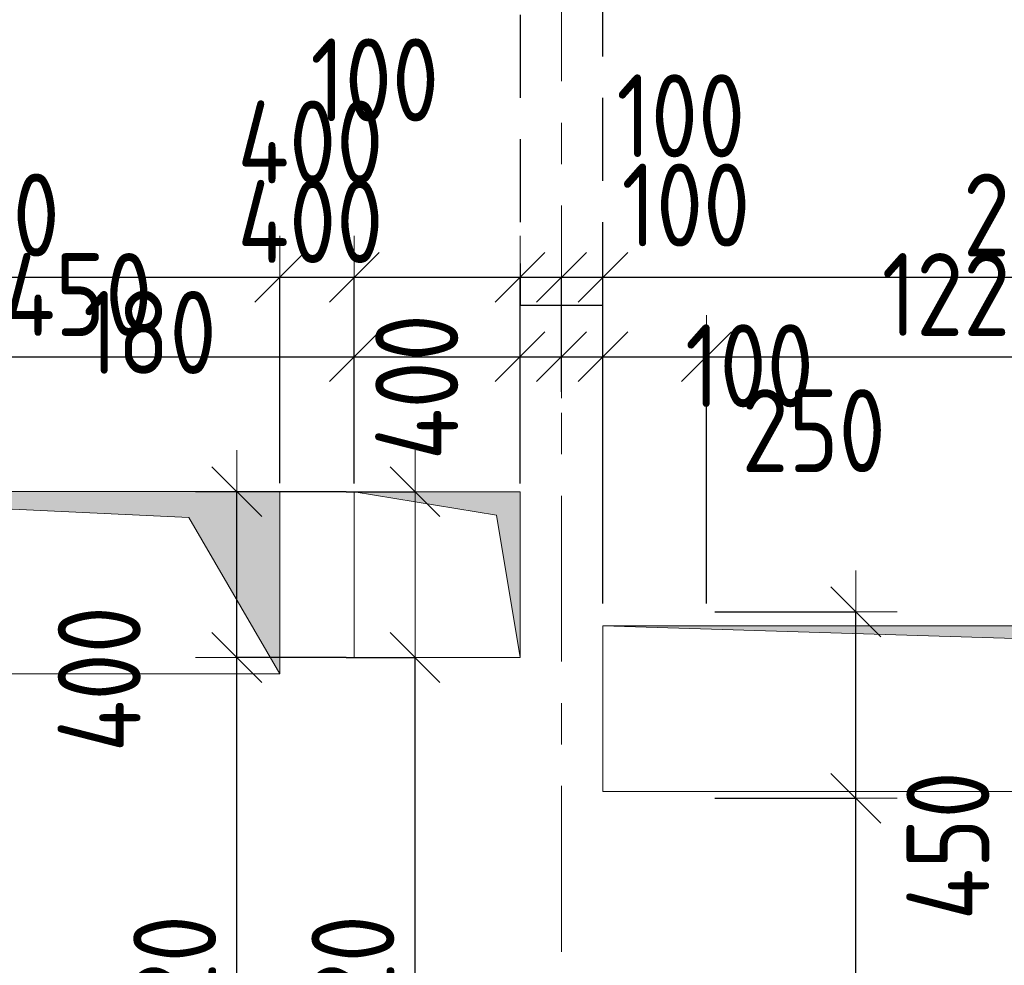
# Model space of a CAD drawing. Header units: metres. Extents: x -38 to 89, y -15 to 21.
# Tile 12 of 129: x 12.44 to 14.82, y 4.28 to 6.56. Entities that reach past the tile are written whole.
import ezdxf

# ---------------------------------------------------------------- set-up
doc = ezdxf.new("R2010")
doc.units = ezdxf.units.M
doc.header["$PDMODE"] = 65
for name, pattern in [('______11', [0.5, 0.4, -0.05, 0, -0.05]), ('______2', [0.27, 0.2, -0.07]), ('______5', [1.1, 0.8, -0.1, 0.1, -0.1])]:
    doc.linetypes.add(name, pattern=pattern)
for name, color, linetype, lineweight in [('XR$2$Осевая линия (1)', 7, '______5', 13), ('XR$3$Перекрытие (1)', 7, 'Continuous', 35), ('XR$4$Размерная линия (1)', 7, 'Continuous', 13), ('XR$5$Размерная линия (1)', 7, 'Continuous', 13)]:
    doc.layers.add(name, color=color, linetype=linetype, lineweight=lineweight)
doc.layers.add('XR$3$Макрос проема_ отверстия', color=7, linetype='Continuous', lineweight=13, true_color=0x2d2d2d)
doc.layers.add('XR$7$Стена_ бетон несущ.', color=7, linetype='Continuous', lineweight=70, true_color=0xb4b496)
doc.styles.add('ISOCPEUR', font='txt')
doc.dimstyles.new('DIMSTYLE_3', dxfattribs={"dimtxt": 0.2, "dimasz": 0.2, "dimexe": 0, "dimexo": 0, "dimgap": 0.1, "dimtad": 2, "dimdec": 0, "dimlfac": 1000, "dimrnd": 5, "dimzin": 12, "dimdsep": 46, "dimtxsty": 'ISOCPEUR', "dimblk1": 'ALL_ML_STRICH', "dimblk2": 'ALL_ML_STRICH', "dimsah": 1, "dimcen": 0, "dimclrd": 7, "dimclre": 256, "dimclrt": 7, "dimadec": 0, "dimazin": 0, "dimtfac": 1, "dimtdec": 0, "dimtix": 1, "dimtmove": 2, "dimatfit": 3, "dimfxl": 0, "dimtzin": 0, "dimlwd": 0, "dimlwe": -3, "dimarcsym": 0})
doc.dimstyles.new('DIMSTYLE_6', dxfattribs={"dimtxt": 0.2, "dimasz": 0.2, "dimexe": 0, "dimexo": 0, "dimgap": 0.1, "dimtad": 2, "dimdec": 0, "dimlfac": 1000, "dimrnd": 5, "dimzin": 12, "dimdsep": 46, "dimtxsty": 'ISOCPEUR', "dimblk1": 'ALL_ML_STRICH', "dimblk2": 'ALL_ML_STRICH', "dimsah": 1, "dimcen": 0, "dimclrd": 7, "dimclre": 256, "dimclrt": 7, "dimadec": 0, "dimazin": 0, "dimtfac": 1, "dimtdec": 0, "dimtix": 1, "dimtmove": 2, "dimatfit": 3, "dimfxl": 0, "dimtvp": 1.2, "dimtzin": 0, "dimlwd": 0, "dimlwe": -3, "dimarcsym": 0})
doc.dimstyles.new('DIMSTYLE_7', dxfattribs={"dimtxt": 0.2, "dimasz": 0.2, "dimexe": 0, "dimexo": 0, "dimgap": 0.1, "dimtad": 0, "dimdec": 0, "dimlfac": 1000, "dimrnd": 5, "dimzin": 12, "dimdsep": 46, "dimtxsty": 'ISOCPEUR', "dimblk1": 'ALL_ML_STRICH', "dimblk2": 'ALL_ML_STRICH', "dimsah": 1, "dimcen": 0, "dimclrd": 7, "dimclre": 256, "dimclrt": 7, "dimadec": 0, "dimazin": 0, "dimtfac": 1, "dimtdec": 0, "dimtix": 1, "dimtmove": 2, "dimatfit": 3, "dimfxl": 0, "dimtvp": 1.2, "dimtzin": 0, "dimlwd": 0, "dimlwe": -3, "dimarcsym": 0})
doc.dimstyles.new('DIMSTYLE_8', dxfattribs={"dimtxt": 0.2, "dimasz": 0.2, "dimexe": 0, "dimexo": 0, "dimgap": 0.1, "dimtad": 2, "dimdec": 0, "dimlfac": 1000, "dimrnd": 5, "dimzin": 12, "dimdsep": 46, "dimtxsty": 'ISOCPEUR', "dimblk1": 'ALL_ML_STRICH', "dimblk2": 'ALL_ML_STRICH', "dimsah": 1, "dimcen": 0, "dimsd1": 1, "dimsd2": 1, "dimclrd": 7, "dimclre": 256, "dimclrt": 7, "dimadec": 0, "dimazin": 0, "dimtfac": 1, "dimtdec": 0, "dimtix": 1, "dimtmove": 2, "dimatfit": 3, "dimfxl": 0, "dimtvp": 1.2, "dimtzin": 0, "dimlwd": 0, "dimlwe": -3, "dimarcsym": 0})

# ---------------------------------------------------------------- blocks, each defined once
blk = doc.blocks.new('Отображение проема', base_point=(-1.15794, -49.30937))
at = {"layer": 'XR$3$Макрос проема_ отверстия', "true_color": 0x000000, "transparency": 33554687}
blk.add_hatch(color=18, dxfattribs=at).paths.add_polyline_path([(-1.15794, -50.10937), (-1.0448, -49.42251), (-0.35794, -49.30937), (-1.15794, -49.30937)])
at = {"layer": 'XR$3$Макрос проема_ отверстия', "transparency": 33554687}
for p, q in [((-1.15794, -50.10937), (-1.15794, -49.30937)), ((-1.15794, -49.30937), (-0.35794, -49.30937)), ((-1.0448, -49.42251), (-0.35794, -49.30937)), ((-1.15794, -50.10937), (-1.0448, -49.42251))]:
    blk.add_line(p, q, dxfattribs=at)
blk = doc.blocks.new('ALL_ML_STRICH')
at = {"color": 0, "linetype": 'ByBlock', "lineweight": -2}
for p, q in [((0, -0.5), (0, 0.5)), ((-0.3, -0.3), (0.3, 0.3)), ((-1, 0), (0.5, 0))]:
    blk.add_line(p, q, dxfattribs=at)
blk = doc.blocks.new('*D114')
at = {"layer": 'DEFPOINTS', "color": 7, "linetype": 'Continuous', "lineweight": 13, "transparency": 33554687}
for p in [(13.2501, 5.0197), (12.9666, 3.3), (12.9666, 3.3)]:
    blk.add_point(p, dxfattribs=at)
at = {"layer": 'XR$4$Размерная линия (1)', "color": 9, "linetype": 'Continuous', "lineweight": -2, "true_color": 0xc7c7c7, "transparency": 33554687}
for p, q in [((13.2301, 5.0197), (12.9666, 5.0197)), ((12.9666, 3.3), (12.9666, 3.3))]:
    blk.add_line(p, q, dxfattribs=at)
at = {"layer": 'XR$4$Размерная линия (1)', "color": 7, "linetype": 'Continuous', "lineweight": -2, "transparency": 33554687}
blk.add_line((12.9666, 3.3), (12.9666, 5.0197), dxfattribs=at)
at = {"layer": 'XR$4$Размерная линия (1)', "color": 7, "linetype": 'Continuous', "lineweight": 13, "transparency": 33554687, "xscale": 0.2, "yscale": 0.2, "zscale": 0.2}
for p, rotation in [((12.9666, 5.0197), 90), ((12.9666, 3.3), 270)]:
    blk.add_blockref('ALL_ML_STRICH', p, dxfattribs=dict(at, rotation=rotation))
at = {"layer": 'XR$4$Размерная линия (1)', "color": 7, "linetype": 'Continuous', "lineweight": 13, "transparency": 33554687, "insert": (12.8166, 4.1849), "char_height": 0.2, "width": 0.666667, "attachment_point": 5, "rotation": 90, "style": 'ISOCPEUR'}
blk.add_mtext('\\W0.83;\\A1;{1720}', dxfattribs=at)
blk = doc.blocks.new('*D115')
at = {"layer": 'DEFPOINTS', "color": 7, "linetype": 'Continuous', "lineweight": 13, "transparency": 33554687}
for p in [(13.2501, 5.4197), (12.9666, 5.0197), (13.2501, 5.0197)]:
    blk.add_point(p, dxfattribs=at)
at = {"layer": 'XR$4$Размерная линия (1)', "color": 9, "linetype": 'Continuous', "lineweight": -2, "true_color": 0xc7c7c7, "transparency": 33554687}
for p, q in [((13.2301, 5.4197), (12.9666, 5.4197)), ((13.2301, 5.0197), (12.9666, 5.0197))]:
    blk.add_line(p, q, dxfattribs=at)
at = {"layer": 'XR$4$Размерная линия (1)', "color": 7, "linetype": 'Continuous', "lineweight": -2, "transparency": 33554687}
blk.add_line((12.9666, 5.0197), (12.9666, 5.4197), dxfattribs=at)
at = {"layer": 'XR$4$Размерная линия (1)', "color": 7, "linetype": 'Continuous', "lineweight": 13, "transparency": 33554687, "xscale": 0.2, "yscale": 0.2, "zscale": 0.2}
for p, rotation in [((12.9666, 5.4197), 90), ((12.9666, 5.0197), 270)]:
    blk.add_blockref('ALL_ML_STRICH', p, dxfattribs=dict(at, rotation=rotation))
at = {"layer": 'XR$4$Размерная линия (1)', "color": 7, "linetype": 'Continuous', "lineweight": 13, "transparency": 33554687, "insert": (12.6344, 4.9675), "char_height": 0.2, "width": 0.5, "attachment_point": 5, "rotation": 90, "style": 'ISOCPEUR'}
blk.add_mtext('\\W0.83;\\A1;{400}', dxfattribs=at)
blk = doc.blocks.new('*D116')
at = {"layer": 'DEFPOINTS', "color": 7, "linetype": 'Continuous', "lineweight": 13, "transparency": 33554687}
for p in [(14.1, 4.68), (14.4377, 3.3), (14.4604, 3.3)]:
    blk.add_point(p, dxfattribs=at)
at = {"layer": 'XR$4$Размерная линия (1)', "color": 9, "linetype": 'Continuous', "lineweight": -2, "true_color": 0xc7c7c7, "transparency": 33554687}
for p, q in [((14.12, 4.68), (14.4604, 4.68)), ((14.4577, 3.3), (14.4604, 3.3))]:
    blk.add_line(p, q, dxfattribs=at)
at = {"layer": 'XR$4$Размерная линия (1)', "color": 7, "linetype": 'Continuous', "lineweight": -2, "transparency": 33554687}
blk.add_line((14.4604, 3.3), (14.4604, 4.68), dxfattribs=at)
at = {"layer": 'XR$4$Размерная линия (1)', "color": 7, "linetype": 'Continuous', "lineweight": 13, "transparency": 33554687, "xscale": 0.2, "yscale": 0.2, "zscale": 0.2}
for p, rotation in [((14.4604, 4.68), 90), ((14.4604, 3.3), 270)]:
    blk.add_blockref('ALL_ML_STRICH', p, dxfattribs=dict(at, rotation=rotation))
at = {"layer": 'XR$4$Размерная линия (1)', "color": 7, "linetype": 'Continuous', "lineweight": 13, "transparency": 33554687, "insert": (14.3104, 4.015), "char_height": 0.2, "width": 0.666667, "attachment_point": 5, "rotation": 90, "style": 'ISOCPEUR'}
blk.add_mtext('\\W0.83;\\A1;{1380}', dxfattribs=at)
blk = doc.blocks.new('*D117')
at = {"layer": 'DEFPOINTS', "color": 7, "linetype": 'Continuous', "lineweight": 13, "transparency": 33554687}
for p in [(14.1, 5.13), (14.1, 4.68), (14.4604, 4.68)]:
    blk.add_point(p, dxfattribs=at)
at = {"layer": 'XR$4$Размерная линия (1)', "color": 9, "linetype": 'Continuous', "lineweight": -2, "true_color": 0xc7c7c7, "transparency": 33554687}
for p, q in [((14.12, 5.13), (14.4604, 5.13)), ((14.12, 4.68), (14.4604, 4.68))]:
    blk.add_line(p, q, dxfattribs=at)
at = {"layer": 'XR$4$Размерная линия (1)', "color": 7, "linetype": 'Continuous', "lineweight": -2, "transparency": 33554687}
blk.add_line((14.4604, 4.68), (14.4604, 5.13), dxfattribs=at)
at = {"layer": 'XR$4$Размерная линия (1)', "color": 7, "linetype": 'Continuous', "lineweight": 13, "transparency": 33554687, "xscale": 0.2, "yscale": 0.2, "zscale": 0.2}
for p, rotation in [((14.4604, 5.13), 90), ((14.4604, 4.68), 270)]:
    blk.add_blockref('ALL_ML_STRICH', p, dxfattribs=dict(at, rotation=rotation))
at = {"layer": 'XR$4$Размерная линия (1)', "color": 7, "linetype": 'Continuous', "lineweight": 13, "transparency": 33554687, "insert": (14.6825, 4.5655), "char_height": 0.2, "width": 0.5, "attachment_point": 5, "rotation": 90, "style": 'ISOCPEUR'}
blk.add_mtext('\\W0.83;\\A1;{450}', dxfattribs=at)
blk = doc.blocks.new('*D214')
at = {"layer": 'DEFPOINTS', "color": 7, "linetype": 'Continuous', "lineweight": 13, "transparency": 33554687}
for p in [(11.7995, 5.7455), (11.7995, 5.4301), (13.2501, 5.4197)]:
    blk.add_point(p, dxfattribs=at)
at = {"layer": 'XR$4$Размерная линия (1)', "color": 9, "linetype": 'Continuous', "lineweight": -2, "true_color": 0xc7c7c7, "transparency": 33554687}
for p, q in [((11.7995, 5.4501), (11.7995, 5.7455)), ((13.2501, 5.4397), (13.2501, 5.7455))]:
    blk.add_line(p, q, dxfattribs=at)
at = {"layer": 'XR$4$Размерная линия (1)', "color": 7, "linetype": 'Continuous', "lineweight": -2, "transparency": 33554687}
blk.add_line((11.7995, 5.7455), (13.2501, 5.7455), dxfattribs=at)
at = {"layer": 'XR$4$Размерная линия (1)', "color": 7, "linetype": 'Continuous', "lineweight": 13, "transparency": 33554687, "xscale": 0.2, "yscale": 0.2, "zscale": 0.2, "rotation": 180}
blk.add_blockref('ALL_ML_STRICH', (11.7995, 5.7455), dxfattribs=at)
at = {"layer": 'XR$4$Размерная линия (1)', "color": 7, "linetype": 'Continuous', "lineweight": 13, "transparency": 33554687, "xscale": 0.2, "yscale": 0.2, "zscale": 0.2}
blk.add_blockref('ALL_ML_STRICH', (13.2501, 5.7455), dxfattribs=at)
at = {"layer": 'XR$4$Размерная линия (1)', "color": 7, "linetype": 'Continuous', "lineweight": 13, "transparency": 33554687, "insert": (12.5415, 5.8955), "char_height": 0.2, "width": 0.666667, "attachment_point": 5, "style": 'ISOCPEUR'}
blk.add_mtext('\\W0.83;\\A1;{1450}', dxfattribs=at)
blk = doc.blocks.new('*D215')
at = {"layer": 'DEFPOINTS', "color": 7, "linetype": 'Continuous', "lineweight": 13, "transparency": 33554687}
for p in [(13.2501, 5.7455), (13.2501, 5.4197), (13.6501, 5.4198)]:
    blk.add_point(p, dxfattribs=at)
at = {"layer": 'XR$4$Размерная линия (1)', "color": 9, "linetype": 'Continuous', "lineweight": -2, "true_color": 0xc7c7c7, "transparency": 33554687}
for p, q in [((13.2501, 5.4397), (13.2501, 5.7455)), ((13.6501, 5.4398), (13.6501, 5.7455))]:
    blk.add_line(p, q, dxfattribs=at)
at = {"layer": 'XR$4$Размерная линия (1)', "color": 7, "linetype": 'Continuous', "lineweight": -2, "transparency": 33554687}
blk.add_line((13.2501, 5.7455), (13.6501, 5.7455), dxfattribs=at)
at = {"layer": 'XR$4$Размерная линия (1)', "color": 7, "linetype": 'Continuous', "lineweight": 13, "transparency": 33554687, "xscale": 0.2, "yscale": 0.2, "zscale": 0.2, "rotation": 180}
blk.add_blockref('ALL_ML_STRICH', (13.2501, 5.7455), dxfattribs=at)
at = {"layer": 'XR$4$Размерная линия (1)', "color": 7, "linetype": 'Continuous', "lineweight": 13, "transparency": 33554687, "xscale": 0.2, "yscale": 0.2, "zscale": 0.2}
blk.add_blockref('ALL_ML_STRICH', (13.6501, 5.7455), dxfattribs=at)
at = {"layer": 'XR$4$Размерная линия (1)', "color": 7, "linetype": 'Continuous', "lineweight": 13, "transparency": 33554687, "insert": (13.1441, 6.0716), "char_height": 0.2, "width": 0.5, "attachment_point": 5, "style": 'ISOCPEUR'}
blk.add_mtext('\\W0.83;\\A1;{400}', dxfattribs=at)
blk = doc.blocks.new('*D216')
at = {"layer": 'DEFPOINTS', "color": 7, "linetype": 'Continuous', "lineweight": 13, "transparency": 33554687}
for p in [(13.6501, 5.7455), (13.75, 5.6404), (13.6501, 5.4198)]:
    blk.add_point(p, dxfattribs=at)
at = {"layer": 'XR$4$Размерная линия (1)', "color": 9, "linetype": 'Continuous', "lineweight": -2, "true_color": 0xc7c7c7, "transparency": 33554687}
for p, q in [((13.6501, 5.4398), (13.6501, 5.7455)), ((13.75, 5.6604), (13.75, 5.7455))]:
    blk.add_line(p, q, dxfattribs=at)
at = {"layer": 'XR$4$Размерная линия (1)', "color": 7, "linetype": 'Continuous', "lineweight": -2, "transparency": 33554687}
blk.add_line((13.6501, 5.7455), (13.75, 5.7455), dxfattribs=at)
at = {"layer": 'XR$4$Размерная линия (1)', "color": 7, "linetype": 'Continuous', "lineweight": 13, "transparency": 33554687, "xscale": 0.2, "yscale": 0.2, "zscale": 0.2}
blk.add_blockref('ALL_ML_STRICH', (13.75, 5.7455), dxfattribs=at)
at = {"layer": 'XR$4$Размерная линия (1)', "color": 7, "linetype": 'Continuous', "lineweight": 13, "transparency": 33554687, "xscale": 0.2, "yscale": 0.2, "zscale": 0.2, "rotation": 180}
blk.add_blockref('ALL_ML_STRICH', (13.6501, 5.7455), dxfattribs=at)
at = {"layer": 'XR$4$Размерная линия (1)', "color": 7, "linetype": 'Continuous', "lineweight": 13, "transparency": 33554687, "insert": (13.2994, 6.4133), "char_height": 0.2, "width": 0.5, "attachment_point": 5, "style": 'ISOCPEUR'}
blk.add_mtext('\\W0.83;\\A1;{100}', dxfattribs=at)
blk = doc.blocks.new('*D217')
at = {"layer": 'DEFPOINTS', "color": 7, "linetype": 'Continuous', "lineweight": 13, "transparency": 33554687}
for p in [(13.75, 5.7455), (13.75, 5.6404), (13.85, 5.13)]:
    blk.add_point(p, dxfattribs=at)
at = {"layer": 'XR$4$Размерная линия (1)', "color": 9, "linetype": 'Continuous', "lineweight": -2, "true_color": 0xc7c7c7, "transparency": 33554687}
for p, q in [((13.75, 5.6604), (13.75, 5.7455)), ((13.85, 5.15), (13.85, 5.7455))]:
    blk.add_line(p, q, dxfattribs=at)
at = {"layer": 'XR$4$Размерная линия (1)', "color": 7, "linetype": 'Continuous', "lineweight": -2, "transparency": 33554687}
blk.add_line((13.75, 5.7455), (13.85, 5.7455), dxfattribs=at)
at = {"layer": 'XR$4$Размерная линия (1)', "color": 7, "linetype": 'Continuous', "lineweight": 13, "transparency": 33554687, "xscale": 0.2, "yscale": 0.2, "zscale": 0.2, "rotation": 180}
blk.add_blockref('ALL_ML_STRICH', (13.75, 5.7455), dxfattribs=at)
at = {"layer": 'XR$4$Размерная линия (1)', "color": 7, "linetype": 'Continuous', "lineweight": 13, "transparency": 33554687, "xscale": 0.2, "yscale": 0.2, "zscale": 0.2}
blk.add_blockref('ALL_ML_STRICH', (13.85, 5.7455), dxfattribs=at)
at = {"layer": 'XR$4$Размерная линия (1)', "color": 7, "linetype": 'Continuous', "lineweight": 13, "transparency": 33554687, "insert": (14.0503, 6.1114), "char_height": 0.2, "width": 0.5, "attachment_point": 5, "style": 'ISOCPEUR'}
blk.add_mtext('\\W0.83;\\A1;{100}', dxfattribs=at)
blk = doc.blocks.new('*D218')
at = {"layer": 'DEFPOINTS', "color": 7, "linetype": 'Continuous', "lineweight": 13, "transparency": 33554687}
for p in [(13.85, 5.7455), (13.85, 5.13), (14.1, 5.13)]:
    blk.add_point(p, dxfattribs=at)
at = {"layer": 'XR$4$Размерная линия (1)', "color": 9, "linetype": 'Continuous', "lineweight": -2, "true_color": 0xc7c7c7, "transparency": 33554687}
for p, q in [((13.85, 5.15), (13.85, 5.7455)), ((14.1, 5.15), (14.1, 5.7455))]:
    blk.add_line(p, q, dxfattribs=at)
at = {"layer": 'XR$4$Размерная линия (1)', "color": 7, "linetype": 'Continuous', "lineweight": -2, "transparency": 33554687}
blk.add_line((13.85, 5.7455), (14.1, 5.7455), dxfattribs=at)
at = {"layer": 'XR$4$Размерная линия (1)', "color": 7, "linetype": 'Continuous', "lineweight": 13, "transparency": 33554687, "xscale": 0.2, "yscale": 0.2, "zscale": 0.2, "rotation": 180}
blk.add_blockref('ALL_ML_STRICH', (13.85, 5.7455), dxfattribs=at)
at = {"layer": 'XR$4$Размерная линия (1)', "color": 7, "linetype": 'Continuous', "lineweight": 13, "transparency": 33554687, "xscale": 0.2, "yscale": 0.2, "zscale": 0.2}
blk.add_blockref('ALL_ML_STRICH', (14.1, 5.7455), dxfattribs=at)
at = {"layer": 'XR$4$Размерная линия (1)', "color": 7, "linetype": 'Continuous', "lineweight": 13, "transparency": 33554687, "insert": (14.3586, 5.567), "char_height": 0.2, "width": 0.5, "attachment_point": 5, "style": 'ISOCPEUR'}
blk.add_mtext('\\W0.83;\\A1;{250}', dxfattribs=at)
blk = doc.blocks.new('*D219')
at = {"layer": 'DEFPOINTS', "color": 7, "linetype": 'Continuous', "lineweight": 13, "transparency": 33554687}
for p in [(14.1, 5.7455), (14.1, 5.13), (15.327, 5.0068)]:
    blk.add_point(p, dxfattribs=at)
at = {"layer": 'XR$4$Размерная линия (1)', "color": 9, "linetype": 'Continuous', "lineweight": -2, "true_color": 0xc7c7c7, "transparency": 33554687}
for p, q in [((14.1, 5.15), (14.1, 5.7455)), ((15.327, 5.0268), (15.327, 5.7455))]:
    blk.add_line(p, q, dxfattribs=at)
at = {"layer": 'XR$4$Размерная линия (1)', "color": 7, "linetype": 'Continuous', "lineweight": -2, "transparency": 33554687}
blk.add_line((14.1, 5.7455), (15.327, 5.7455), dxfattribs=at)
at = {"layer": 'XR$4$Размерная линия (1)', "color": 7, "linetype": 'Continuous', "lineweight": 13, "transparency": 33554687, "xscale": 0.2, "yscale": 0.2, "zscale": 0.2, "rotation": 180}
blk.add_blockref('ALL_ML_STRICH', (14.1, 5.7455), dxfattribs=at)
at = {"layer": 'XR$4$Размерная линия (1)', "color": 7, "linetype": 'Continuous', "lineweight": 13, "transparency": 33554687, "xscale": 0.2, "yscale": 0.2, "zscale": 0.2}
blk.add_blockref('ALL_ML_STRICH', (15.327, 5.7455), dxfattribs=at)
at = {"layer": 'XR$4$Размерная линия (1)', "color": 7, "linetype": 'Continuous', "lineweight": 13, "transparency": 33554687, "insert": (14.7385, 5.8955), "char_height": 0.2, "width": 0.666667, "attachment_point": 5, "style": 'ISOCPEUR'}
blk.add_mtext('\\W0.83;\\A1;{1225}', dxfattribs=at)
blk = doc.blocks.new('*D316')
at = {"layer": 'DEFPOINTS', "color": 7, "linetype": 'Continuous', "lineweight": 13, "transparency": 33554687}
for p in [(14.249, 7.32), (14.249, 7.1), (14.6468, 7.1)]:
    blk.add_point(p, dxfattribs=at)
at = {"layer": 'XR$4$Размерная линия (1)', "color": 9, "linetype": 'Continuous', "lineweight": -2, "true_color": 0xc7c7c7, "transparency": 33554687}
for p, q in [((14.269, 7.32), (14.6468, 7.32)), ((14.269, 7.1), (14.6468, 7.1))]:
    blk.add_line(p, q, dxfattribs=at)
at = {"layer": 'XR$4$Размерная линия (1)', "color": 7, "linetype": 'Continuous', "lineweight": -2, "transparency": 33554687}
blk.add_line((14.6468, 7.1), (14.6468, 7.32), dxfattribs=at)
at = {"layer": 'XR$4$Размерная линия (1)', "color": 7, "linetype": 'Continuous', "lineweight": 13, "transparency": 33554687, "xscale": 0.2, "yscale": 0.2, "zscale": 0.2}
for p, rotation in [((14.6468, 7.32), 90), ((14.6468, 7.1), 270)]:
    blk.add_blockref('ALL_ML_STRICH', p, dxfattribs=dict(at, rotation=rotation))
at = {"layer": 'XR$4$Размерная линия (1)', "color": 7, "linetype": 'Continuous', "lineweight": 13, "transparency": 33554687, "insert": (14.4993, 6.771), "char_height": 0.2, "width": 0.5, "attachment_point": 5, "rotation": 90, "style": 'ISOCPEUR'}
blk.add_mtext('\\W0.83;\\A1;{220}', dxfattribs=at)
blk = doc.blocks.new('*D489')
at = {"layer": 'DEFPOINTS', "color": 7, "linetype": 'Continuous', "lineweight": 13, "transparency": 33554687}
for p in [(13.2501, 5.0197), (12.9666, 3.3), (13.3966, 3.3)]:
    blk.add_point(p, dxfattribs=at)
at = {"layer": 'XR$5$Размерная линия (1)', "color": 9, "linetype": 'Continuous', "lineweight": -2, "true_color": 0xc7c7c7, "transparency": 33554687}
for p, q in [((13.2301, 5.0197), (13.3966, 5.0197)), ((13.3966, 3.3), (13.3966, 3.3))]:
    blk.add_line(p, q, dxfattribs=at)
at = {"layer": 'XR$5$Размерная линия (1)', "color": 7, "linetype": 'Continuous', "lineweight": -2, "transparency": 33554687}
blk.add_line((13.3966, 3.3), (13.3966, 5.0197), dxfattribs=at)
at = {"layer": 'XR$5$Размерная линия (1)', "color": 7, "linetype": 'Continuous', "lineweight": 13, "transparency": 33554687, "xscale": 0.2, "yscale": 0.2, "zscale": 0.2}
for p, rotation in [((13.3966, 5.0197), 90), ((13.3966, 3.3), 270)]:
    blk.add_blockref('ALL_ML_STRICH', p, dxfattribs=dict(at, rotation=rotation))
at = {"layer": 'XR$5$Размерная линия (1)', "color": 7, "linetype": 'Continuous', "lineweight": 13, "transparency": 33554687, "insert": (13.2466, 4.1849), "char_height": 0.2, "width": 0.666667, "attachment_point": 5, "rotation": 90, "style": 'ISOCPEUR'}
blk.add_mtext('\\W0.83;\\A1;{1720}', dxfattribs=at)
blk = doc.blocks.new('*D490')
at = {"layer": 'DEFPOINTS', "color": 7, "linetype": 'Continuous', "lineweight": 13, "transparency": 33554687}
for p in [(13.2501, 5.4197), (13.2501, 5.0197), (13.3966, 5.0197)]:
    blk.add_point(p, dxfattribs=at)
at = {"layer": 'XR$5$Размерная линия (1)', "color": 9, "linetype": 'Continuous', "lineweight": -2, "true_color": 0xc7c7c7, "transparency": 33554687}
for p, q in [((13.2301, 5.4197), (13.3966, 5.4197)), ((13.2301, 5.0197), (13.3966, 5.0197))]:
    blk.add_line(p, q, dxfattribs=at)
at = {"layer": 'XR$5$Размерная линия (1)', "color": 7, "linetype": 'Continuous', "lineweight": -2, "transparency": 33554687}
for p, q in [((13.3966, 5.4197), (13.3966, 5.4197)), ((13.3966, 5.0197), (13.3966, 5.0197))]:
    blk.add_line(p, q, dxfattribs=at)
at = {"layer": 'XR$5$Размерная линия (1)', "color": 7, "linetype": 'Continuous', "lineweight": 13, "transparency": 33554687, "xscale": 0.2, "yscale": 0.2, "zscale": 0.2}
for p, rotation in [((13.3966, 5.4197), 90), ((13.3966, 5.0197), 270)]:
    blk.add_blockref('ALL_ML_STRICH', p, dxfattribs=dict(at, rotation=rotation))
at = {"layer": 'XR$5$Размерная линия (1)', "color": 7, "linetype": 'Continuous', "lineweight": 13, "transparency": 33554687, "insert": (13.4008, 5.672), "char_height": 0.2, "width": 0.5, "attachment_point": 5, "rotation": 90, "style": 'ISOCPEUR'}
blk.add_mtext('\\W0.83;\\A1;{400}', dxfattribs=at)
blk = doc.blocks.new('*D658')
at = {"layer": 'DEFPOINTS', "color": 7, "linetype": 'Continuous', "lineweight": 13, "transparency": 33554687}
for p in [(11.52, 5.9373), (11.52, 5.4201), (13.07, 5.4201)]:
    blk.add_point(p, dxfattribs=at)
at = {"layer": 'XR$5$Размерная линия (1)', "color": 9, "linetype": 'Continuous', "lineweight": -2, "true_color": 0xc7c7c7, "transparency": 33554687}
for p, q in [((11.52, 5.4401), (11.52, 5.9373)), ((13.07, 5.4401), (13.07, 5.9373))]:
    blk.add_line(p, q, dxfattribs=at)
at = {"layer": 'XR$5$Размерная линия (1)', "color": 7, "linetype": 'Continuous', "lineweight": -2, "transparency": 33554687}
blk.add_line((11.52, 5.9373), (13.07, 5.9373), dxfattribs=at)
at = {"layer": 'XR$5$Размерная линия (1)', "color": 7, "linetype": 'Continuous', "lineweight": 13, "transparency": 33554687, "xscale": 0.2, "yscale": 0.2, "zscale": 0.2, "rotation": 180}
blk.add_blockref('ALL_ML_STRICH', (11.52, 5.9373), dxfattribs=at)
at = {"layer": 'XR$5$Размерная линия (1)', "color": 7, "linetype": 'Continuous', "lineweight": 13, "transparency": 33554687, "xscale": 0.2, "yscale": 0.2, "zscale": 0.2}
blk.add_blockref('ALL_ML_STRICH', (13.07, 5.9373), dxfattribs=at)
at = {"layer": 'XR$5$Размерная линия (1)', "color": 7, "linetype": 'Continuous', "lineweight": 13, "transparency": 33554687, "insert": (12.32, 6.0873), "char_height": 0.2, "width": 0.666667, "attachment_point": 5, "style": 'ISOCPEUR'}
blk.add_mtext('\\W0.83;\\A1;{1550}', dxfattribs=at)
blk = doc.blocks.new('*D659')
at = {"layer": 'DEFPOINTS', "color": 7, "linetype": 'Continuous', "lineweight": 13, "transparency": 33554687}
for p in [(13.07, 5.9373), (13.07, 5.4201), (13.2501, 5.4197)]:
    blk.add_point(p, dxfattribs=at)
at = {"layer": 'XR$5$Размерная линия (1)', "color": 9, "linetype": 'Continuous', "lineweight": -2, "true_color": 0xc7c7c7, "transparency": 33554687}
for p, q in [((13.07, 5.4401), (13.07, 5.9373)), ((13.2501, 5.4397), (13.2501, 5.9373))]:
    blk.add_line(p, q, dxfattribs=at)
at = {"layer": 'XR$5$Размерная линия (1)', "color": 7, "linetype": 'Continuous', "lineweight": -2, "transparency": 33554687}
blk.add_line((13.07, 5.9373), (13.2501, 5.9373), dxfattribs=at)
at = {"layer": 'XR$5$Размерная линия (1)', "color": 7, "linetype": 'Continuous', "lineweight": 13, "transparency": 33554687, "xscale": 0.2, "yscale": 0.2, "zscale": 0.2, "rotation": 180}
blk.add_blockref('ALL_ML_STRICH', (13.07, 5.9373), dxfattribs=at)
at = {"layer": 'XR$5$Размерная линия (1)', "color": 7, "linetype": 'Continuous', "lineweight": 13, "transparency": 33554687, "xscale": 0.2, "yscale": 0.2, "zscale": 0.2}
blk.add_blockref('ALL_ML_STRICH', (13.2501, 5.9373), dxfattribs=at)
at = {"layer": 'XR$5$Размерная линия (1)', "color": 7, "linetype": 'Continuous', "lineweight": 13, "transparency": 33554687, "insert": (12.7567, 5.804), "char_height": 0.2, "width": 0.5, "attachment_point": 5, "style": 'ISOCPEUR'}
blk.add_mtext('\\W0.83;\\A1;{180}', dxfattribs=at)
blk = doc.blocks.new('*D660')
at = {"layer": 'DEFPOINTS', "color": 7, "linetype": 'Continuous', "lineweight": 13, "transparency": 33554687}
for p in [(13.2501, 5.9373), (13.2501, 5.4197), (13.6501, 5.4198)]:
    blk.add_point(p, dxfattribs=at)
at = {"layer": 'XR$5$Размерная линия (1)', "color": 9, "linetype": 'Continuous', "lineweight": -2, "true_color": 0xc7c7c7, "transparency": 33554687}
for p, q in [((13.2501, 5.4397), (13.2501, 5.9373)), ((13.6501, 5.4398), (13.6501, 5.9373))]:
    blk.add_line(p, q, dxfattribs=at)
at = {"layer": 'XR$5$Размерная линия (1)', "color": 7, "linetype": 'Continuous', "lineweight": -2, "transparency": 33554687}
blk.add_line((13.2501, 5.9373), (13.6501, 5.9373), dxfattribs=at)
at = {"layer": 'XR$5$Размерная линия (1)', "color": 7, "linetype": 'Continuous', "lineweight": 13, "transparency": 33554687, "xscale": 0.2, "yscale": 0.2, "zscale": 0.2, "rotation": 180}
blk.add_blockref('ALL_ML_STRICH', (13.2501, 5.9373), dxfattribs=at)
at = {"layer": 'XR$5$Размерная линия (1)', "color": 7, "linetype": 'Continuous', "lineweight": 13, "transparency": 33554687, "xscale": 0.2, "yscale": 0.2, "zscale": 0.2}
blk.add_blockref('ALL_ML_STRICH', (13.6501, 5.9373), dxfattribs=at)
at = {"layer": 'XR$5$Размерная линия (1)', "color": 7, "linetype": 'Continuous', "lineweight": 13, "transparency": 33554687, "insert": (13.1441, 6.2634), "char_height": 0.2, "width": 0.5, "attachment_point": 5, "style": 'ISOCPEUR'}
blk.add_mtext('\\W0.83;\\A1;{400}', dxfattribs=at)
blk = doc.blocks.new('*D661')
at = {"layer": 'DEFPOINTS', "color": 7, "linetype": 'Continuous', "lineweight": 13, "transparency": 33554687}
for p in [(13.6501, 5.9373), (13.75, 5.6404), (13.6501, 5.4198)]:
    blk.add_point(p, dxfattribs=at)
at = {"layer": 'XR$5$Размерная линия (1)', "color": 9, "linetype": 'Continuous', "lineweight": -2, "true_color": 0xc7c7c7, "transparency": 33554687}
for p, q in [((13.6501, 5.4398), (13.6501, 5.9373)), ((13.75, 5.6604), (13.75, 5.9373))]:
    blk.add_line(p, q, dxfattribs=at)
at = {"layer": 'XR$5$Размерная линия (1)', "color": 7, "linetype": 'Continuous', "lineweight": -2, "transparency": 33554687}
blk.add_line((13.6501, 5.9373), (13.75, 5.9373), dxfattribs=at)
at = {"layer": 'XR$5$Размерная линия (1)', "color": 7, "linetype": 'Continuous', "lineweight": 13, "transparency": 33554687, "xscale": 0.2, "yscale": 0.2, "zscale": 0.2}
blk.add_blockref('ALL_ML_STRICH', (13.75, 5.9373), dxfattribs=at)
at = {"layer": 'XR$5$Размерная линия (1)', "color": 7, "linetype": 'Continuous', "lineweight": 13, "transparency": 33554687, "xscale": 0.2, "yscale": 0.2, "zscale": 0.2, "rotation": 180}
blk.add_blockref('ALL_ML_STRICH', (13.6501, 5.9373), dxfattribs=at)
at = {"layer": 'XR$5$Размерная линия (1)', "color": 7, "linetype": 'Continuous', "lineweight": 13, "transparency": 33554687, "insert": (14.038, 6.3267), "char_height": 0.2, "width": 0.5, "attachment_point": 5, "style": 'ISOCPEUR'}
blk.add_mtext('\\W0.83;\\A1;{100}', dxfattribs=at)
blk = doc.blocks.new('*D662')
at = {"layer": 'DEFPOINTS', "color": 7, "linetype": 'Continuous', "lineweight": 13, "transparency": 33554687}
for p in [(13.75, 5.9373), (13.75, 5.6404), (13.85, 5.13)]:
    blk.add_point(p, dxfattribs=at)
at = {"layer": 'XR$5$Размерная линия (1)', "color": 9, "linetype": 'Continuous', "lineweight": -2, "true_color": 0xc7c7c7, "transparency": 33554687}
for p, q in [((13.75, 5.6604), (13.75, 5.9373)), ((13.85, 5.15), (13.85, 5.9373))]:
    blk.add_line(p, q, dxfattribs=at)
at = {"layer": 'XR$5$Размерная линия (1)', "color": 7, "linetype": 'Continuous', "lineweight": -2, "transparency": 33554687}
blk.add_line((13.75, 5.9373), (13.85, 5.9373), dxfattribs=at)
at = {"layer": 'XR$5$Размерная линия (1)', "color": 7, "linetype": 'Continuous', "lineweight": 13, "transparency": 33554687, "xscale": 0.2, "yscale": 0.2, "zscale": 0.2, "rotation": 180}
blk.add_blockref('ALL_ML_STRICH', (13.75, 5.9373), dxfattribs=at)
at = {"layer": 'XR$5$Размерная линия (1)', "color": 7, "linetype": 'Continuous', "lineweight": 13, "transparency": 33554687, "xscale": 0.2, "yscale": 0.2, "zscale": 0.2}
blk.add_blockref('ALL_ML_STRICH', (13.85, 5.9373), dxfattribs=at)
at = {"layer": 'XR$5$Размерная линия (1)', "color": 7, "linetype": 'Continuous', "lineweight": 13, "transparency": 33554687, "insert": (14.2037, 5.7236), "char_height": 0.2, "width": 0.5, "attachment_point": 5, "style": 'ISOCPEUR'}
blk.add_mtext('\\W0.83;\\A1;{100}', dxfattribs=at)
blk = doc.blocks.new('*D663')
at = {"layer": 'DEFPOINTS', "color": 7, "linetype": 'Continuous', "lineweight": 13, "transparency": 33554687}
for p in [(13.85, 5.9373), (13.85, 5.13), (15.99, 5.0965)]:
    blk.add_point(p, dxfattribs=at)
at = {"layer": 'XR$5$Размерная линия (1)', "color": 9, "linetype": 'Continuous', "lineweight": -2, "true_color": 0xc7c7c7, "transparency": 33554687}
for p, q in [((13.85, 5.15), (13.85, 5.9373)), ((15.99, 5.1165), (15.99, 5.9373))]:
    blk.add_line(p, q, dxfattribs=at)
at = {"layer": 'XR$5$Размерная линия (1)', "color": 7, "linetype": 'Continuous', "lineweight": -2, "transparency": 33554687}
blk.add_line((13.85, 5.9373), (15.99, 5.9373), dxfattribs=at)
at = {"layer": 'XR$5$Размерная линия (1)', "color": 7, "linetype": 'Continuous', "lineweight": 13, "transparency": 33554687, "xscale": 0.2, "yscale": 0.2, "zscale": 0.2, "rotation": 180}
blk.add_blockref('ALL_ML_STRICH', (13.85, 5.9373), dxfattribs=at)
at = {"layer": 'XR$5$Размерная линия (1)', "color": 7, "linetype": 'Continuous', "lineweight": 13, "transparency": 33554687, "xscale": 0.2, "yscale": 0.2, "zscale": 0.2}
blk.add_blockref('ALL_ML_STRICH', (15.99, 5.9373), dxfattribs=at)
at = {"layer": 'XR$5$Размерная линия (1)', "color": 7, "linetype": 'Continuous', "lineweight": 13, "transparency": 33554687, "insert": (14.9366, 6.0873), "char_height": 0.2, "width": 0.666667, "attachment_point": 5, "style": 'ISOCPEUR'}
blk.add_mtext('\\W0.83;\\A1;{2140}', dxfattribs=at)

msp = doc.modelspace()

# ---------------------------------------------------------------- linework, layer by layer
at = {"layer": 'XR$2$Осевая линия (1)', "color": 253, "linetype": '______11', "lineweight": 13, "true_color": 0xa0a0a0, "transparency": 33554687}
msp.add_line((13.75, -3.39), (13.75, 8.13), dxfattribs=at)
at = {"layer": 'XR$3$Перекрытие (1)', "color": 7, "linetype": 'Continuous', "lineweight": 13, "transparency": 33554687}
for p, q in [((13.07, 5.4201), (11.52, 5.4201)), ((13.07, 4.9801), (13.07, 5.4201)), ((13.6501, 5.4198), (13.2501, 5.4197)), ((13.2501, 5.4197), (13.2501, 5.0197)), ((13.6501, 5.0198), (13.6501, 5.4198)), ((15.99, 5.0965), (13.85, 5.0965)), ((13.85, 5.0965), (13.85, 4.9715)), ((13.2501, 5.0197), (13.6501, 5.0198)), ((11.52, 4.9801), (13.07, 4.9801)), ((13.85, 4.9715), (13.85, 4.6965)), ((13.85, 4.6965), (15.99, 4.6965))]:
    msp.add_line(p, q, dxfattribs=at)
at = {"layer": 'XR$7$Стена_ бетон несущ.', "color": 253, "linetype": '______2', "lineweight": -3, "true_color": 0xa0a0a0, "transparency": 33554687}
for p, q in [((13.65, 6.87), (13.65, 5.87)), ((13.85, 5.87), (13.85, 6.87)), ((13.65, 5.87), (13.85, 5.87))]:
    msp.add_line(p, q, dxfattribs=at)

# ---------------------------------------------------------------- block references
at = {"layer": 'XR$3$Макрос проема_ отверстия', "transparency": 33554687, "rotation": 270}
for p, xscale, yscale in [((13.07, 5.4201), 0.5499999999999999, 1.9375), ((13.6501, 5.4198), 0.500103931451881, 0.4999999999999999), ((15.99, 5.0965), 0.4999999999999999, 2.675)]:
    msp.add_blockref('Отображение проема', p, dxfattribs=dict(at, xscale=xscale, yscale=yscale))

# ---------------------------------------------------------------- dimensions: what is measured, and where the dimension line sits
at = {"layer": 'XR$4$Размерная линия (1)', "color": 7, "linetype": 'Continuous', "lineweight": 13, "transparency": 33554687}
for base, p1, p2, dimstyle, picture, middle in [((14.6468, 7.32), (14.269, 7.1), (14.269, 7.32), 'DIMSTYLE_6', '*D316', (14.4993, 6.771)), ((12.9666, 5.4197), (13.2301, 5.0197), (13.2301, 5.4197), 'DIMSTYLE_6', '*D115', (12.6344, 4.9675)), ((14.4604, 5.13), (14.12, 4.68), (14.12, 5.13), 'DIMSTYLE_7', '*D117', (14.6825, 4.5655)), ((12.9666, 5.0197), (12.9666, 3.3), (13.2301, 5.0197), 'DIMSTYLE_3', '*D114', (12.8166, 4.1849)), ((14.4604, 4.68), (14.4577, 3.3), (14.12, 4.68), 'DIMSTYLE_3', '*D116', (14.3104, 4.015))]:
    dim = msp.add_linear_dim(base=base, p1=p1, p2=p2, angle=90, dimstyle=dimstyle, override={"dimpost": '<>', "dimclrd": 7, "dimclre": 9, "dimclrt": 7, "dimlwd": 0, "dimlwe": 65533}, dxfattribs=at)
    dim.commit()
    dim.dimension.update_dxf_attribs({"geometry": picture, "text_midpoint": middle, "dimtype": 160})
for base, p1, p2, dimstyle, picture, middle in [((13.75, 5.7455), (13.6501, 5.4398), (13.75, 5.6604), 'DIMSTYLE_6', '*D216', (13.2994, 6.4133)), ((13.85, 5.7455), (13.75, 5.6604), (13.85, 5.15), 'DIMSTYLE_6', '*D217', (14.0503, 6.1114)), ((13.6501, 5.7455), (13.2501, 5.4397), (13.6501, 5.4398), 'DIMSTYLE_6', '*D215', (13.1441, 6.0716)), ((13.2501, 5.7455), (11.7995, 5.4501), (13.2501, 5.4397), 'DIMSTYLE_3', '*D214', (12.5415, 5.8955)), ((15.327, 5.7455), (14.1, 5.15), (15.327, 5.0268), 'DIMSTYLE_3', '*D219', (14.7385, 5.8955)), ((14.1, 5.7455), (13.85, 5.15), (14.1, 5.15), 'DIMSTYLE_7', '*D218', (14.3586, 5.567))]:
    dim = msp.add_linear_dim(base=base, p1=p1, p2=p2, dimstyle=dimstyle, override={"dimpost": '<>', "dimclrd": 7, "dimclre": 9, "dimclrt": 7, "dimlwd": 0, "dimlwe": 65533}, dxfattribs=at)
    dim.commit()
    dim.dimension.update_dxf_attribs({"geometry": picture, "text_midpoint": middle, "dimtype": 160})
at = {"layer": 'XR$5$Размерная линия (1)', "color": 7, "linetype": 'Continuous', "lineweight": 13, "transparency": 33554687}
for base, p1, p2, dimstyle, picture, middle in [((13.75, 5.9373), (13.6501, 5.4398), (13.75, 5.6604), 'DIMSTYLE_6', '*D661', (14.038, 6.3267)), ((13.6501, 5.9373), (13.2501, 5.4397), (13.6501, 5.4398), 'DIMSTYLE_6', '*D660', (13.1441, 6.2634)), ((13.07, 5.9373), (11.52, 5.4401), (13.07, 5.4401), 'DIMSTYLE_3', '*D658', (12.32, 6.0873)), ((15.99, 5.9373), (13.85, 5.15), (15.99, 5.1165), 'DIMSTYLE_3', '*D663', (14.9366, 6.0873)), ((13.2501, 5.9373), (13.07, 5.4401), (13.2501, 5.4397), 'DIMSTYLE_7', '*D659', (12.7567, 5.804)), ((13.85, 5.9373), (13.75, 5.6604), (13.85, 5.15), 'DIMSTYLE_7', '*D662', (14.2037, 5.7236))]:
    dim = msp.add_linear_dim(base=base, p1=p1, p2=p2, dimstyle=dimstyle, override={"dimpost": '<>', "dimclrd": 7, "dimclre": 9, "dimclrt": 7, "dimlwd": 0, "dimlwe": 65533}, dxfattribs=at)
    dim.commit()
    dim.dimension.update_dxf_attribs({"geometry": picture, "text_midpoint": middle, "dimtype": 160})
for base, p1, p2, dimstyle, picture, middle in [((13.3966, 5.4197), (13.2301, 5.0197), (13.2301, 5.4197), 'DIMSTYLE_8', '*D490', (13.4008, 5.672)), ((13.3966, 5.0197), (13.3966, 3.3), (13.2301, 5.0197), 'DIMSTYLE_3', '*D489', (13.2466, 4.1849))]:
    dim = msp.add_linear_dim(base=base, p1=p1, p2=p2, angle=90, dimstyle=dimstyle, override={"dimpost": '<>', "dimclrd": 7, "dimclre": 9, "dimclrt": 7, "dimlwd": 0, "dimlwe": 65533}, dxfattribs=at)
    dim.commit()
    dim.dimension.update_dxf_attribs({"geometry": picture, "text_midpoint": middle, "dimtype": 160})

doc.saveas('drawing.dxf')
